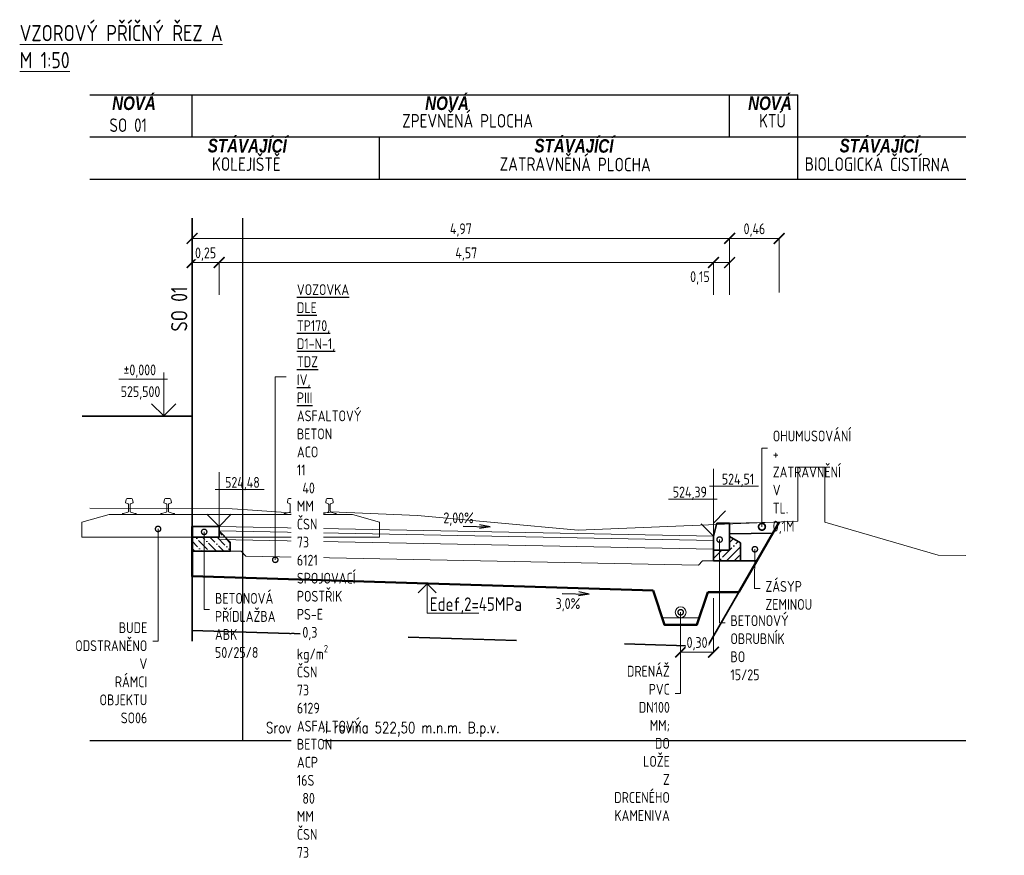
# Model space of a CAD drawing. Header units: metres. Extents: x 3405 to 3724, y 1602 to 1659.
# Tile 5 of 21: x 3406 to 3415, y 1628 to 1636. Entities that reach past the tile are written whole.
import ezdxf
from ezdxf import colors
from ezdxf.entities.mleader import LeaderData, LeaderLine
from ezdxf.enums import TextEntityAlignment as Align
from ezdxf.math import Vec2, Vec3

# ---------------------------------------------------------------- set-up
doc = ezdxf.new("R2010")
doc.units = ezdxf.units.M
doc.header["$LTSCALE"] = 0.5
for name, pattern in [('A_CARA_15', [7.6, 5, -1.3, 0, -1.3]), ('A_CARA_20', [14.400000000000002, 5, -2, 5, -0.8, 0, -0.8, 0, -0.8]), ('B_CARA_04', [4, 2, -2])]:
    doc.linetypes.add(name, pattern=pattern)
for name, color, linetype in [('NOVÝ', 15, 'Continuous'), ('RP_VZ_srovnavaci rovina', 8, 'Continuous'), ('šrafy', 16, 'Continuous')]:
    doc.layers.add(name, color=color, linetype=linetype)
for name, color, linetype, lineweight in [('RP_Komunikace', 240, 'Continuous', 35), ('RP_nová', 240, 'Continuous', 35), ('RP_VZ_novy', 240, 'Continuous', 18), ('RP_VZ_novy_koty', 240, 'Continuous', 35), ('RP_VZ_novy_plan', 240, 'Continuous', 50), ('RP_VZ_novy_popis', 240, 'Continuous', 35), ('RP_VZ_novy_popis-SO04_2-CH', 240, 'Continuous', 25), ('RP_VZ_novy_popis-SO04_2-P', 240, 'Continuous', 25), ('RP_VZ_novy_srafy', 240, 'Continuous', 18), ('RP_VZ_novy_vymena_plane', 25, 'B_CARA_04', 35), ('RP_VZ_popis', 240, 'Continuous', 35), ('RP_VZ_stavajici', 251, 'A_CARA_20', 18), ('RP_VZ_stávající', 251, 'B_CARA_04', 25), ('RP_VZ_terén', 3, 'Continuous', 18), ('SS_STAV.OK-PODKLADY', 252, 'Continuous', 13)]:
    doc.layers.add(name, color=color, linetype=linetype, lineweight=lineweight)
doc.layers.add('RP_VZ_srafy_hranice', color=111, linetype='Continuous', lineweight=18, plot=False)
doc.styles.add('PM-Poznámka', font='isocpeur.ttf', dxfattribs={"width": 0.8})
doc.styles.add('PM2_Poznámkový', font='isocpeur.ttf', dxfattribs={"width": 0.8, "height": 2})
doc.styles.add('PM_pozn', font='isocpeur.ttf', dxfattribs={"width": 0.8})
doc.styles.add('romans80', font='romans.shx', dxfattribs={"width": 0.8})
doc.dimstyles.new('PM-Kom_Pozn', dxfattribs={"dimscale": 0, "dimtxt": 2, "dimasz": 2, "dimexe": 0, "dimexo": 5, "dimgap": 0.35, "dimtad": 1, "dimzin": 1, "dimtxsty": 'PM-Poznámka', "dimblk": 'ARCHTICK', "dimcen": 2.5, "dimclrd": 256, "dimclre": 256, "dimclrt": 256, "dimaunit": 2, "dimadec": 6, "dimazin": 0, "dimtfac": 1, "dimtmove": 1, "dimatfit": 3, "dimldrblk": 'DOTSMALL', "dimfxl": 10, "dimfxlon": 1, "dimtfill": 1, "dimlwd": 18, "dimlwe": 18, "dimarcsym": 0})

# ---------------------------------------------------------------- blocks, each defined once
blk = doc.blocks.new('S49')
blk.add_lwpolyline([(62.5, 0), (0, 0), (-62.5, 7.549516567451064e-15), (-62.5, 7.500000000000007, -0.414213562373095), (-59.5, 10.50000000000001), (-52.5, 10.50000000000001), (-12.53550788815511, 23.44088316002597, 0.3251973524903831), (-7, 31.0518146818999), (-7, 94.17032688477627, 0.3024989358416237), (-10.0722443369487, 98.78375924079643), (-31.40239186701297, 107.6967137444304, -0.3438154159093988), (-34.41876991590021, 113.0554928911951), (-30.28281001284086, 140.490693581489, -0.3710376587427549), (-20.39454258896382, 149), (0, 149), (20.39454258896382, 149, -0.3710376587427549), (30.28281001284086, 140.490693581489), (34.41876991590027, 113.0554928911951, -0.3438154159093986), (31.40239186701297, 107.6967137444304), (10.0722443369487, 98.78375924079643, 0.3024989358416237), (7, 94.17032688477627), (7, 31.0518146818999, 0.3251973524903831), (12.53550788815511, 23.44088316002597), (52.5, 10.5), (59.5, 10.5, -0.414213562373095), (62.5, 7.5)], format="xyb", close=True)
blk = doc.blocks.new('_DotSmall')
at = {"color": 0, "linetype": 'ByBlock', "const_width": 0.5}
blk.add_lwpolyline([(-0.0625, 0, 1), (0.0625, 0, 1)], format="xyb", close=True, dxfattribs=at)
blk = doc.blocks.new('BO12_15-25')
at = {"layer": 'šrafy'}
h = blk.add_hatch(dxfattribs=at)
h.set_pattern_fill('ANSI35', color=0, scale=0.4, angle=90, style=0)
h.set_pattern_definition([(135, (-0.05000000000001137, 0.09000000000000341), (-0.07071067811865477, -0.07071067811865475), []), (135, (-0.05000000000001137, 0.1607106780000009), (-0.07071067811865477, -0.07071067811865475), [0.125, -0.025, 0, -0.025])])
edge = h.paths.add_edge_path()
edge.add_line((-0.25, -0.06273502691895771), (-0.1500000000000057, -0.004999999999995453))
edge.add_line((-0.2499999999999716, -0.2300000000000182), (-0.25, -0.06273502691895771))
edge.add_line((0, -0.2299999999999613), (-0.2499999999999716, -0.2300000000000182))
edge.add_line((0, -0.1299999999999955), (2.842170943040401e-14, -0.2299999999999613))
edge.add_line((-0.1500000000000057, -0.1299999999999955), (0, -0.1299999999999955))
edge.add_line((-0.1500000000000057, 0.1200000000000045), (-0.1500000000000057, -0.1299999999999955))
at = {"layer": 'NOVÝ', "color": 0, "lineweight": -2}
for p, q in [((-0.1500000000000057, 0.1200000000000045), (-0.1500000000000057, -0.1299999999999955)), ((-0.03000000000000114, 0.1200000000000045), (-0.1500000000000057, 0.1200000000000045)), ((-0.03000000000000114, 0.1200000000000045), (0, 0)), ((0, -0.1299999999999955), (0, 0)), ((-0.25, -0.06273502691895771), (-0.1500000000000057, -0.004999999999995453)), ((-0.2499999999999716, -0.2300000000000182), (-0.25, -0.06273502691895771)), ((-0.1500000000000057, -0.1299999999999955), (0, -0.1299999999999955)), ((0, -0.1299999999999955), (0, -0.2299999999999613)), ((0, -0.2299999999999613), (-0.2499999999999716, -0.2300000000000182))]:
    blk.add_line(p, q, dxfattribs=at)
blk = doc.blocks.new('_ARCHTICK')
at = {"color": 0, "linetype": 'ByBlock', "const_width": 0.15}
blk.add_lwpolyline([(-0.5, -0.5), (0.5, 0.5)], dxfattribs=at)
blk = doc.blocks.new('*D13')
at = {"layer": 'Defpoints', "color": 0, "transparency": 16777216}
for p in [(3412.287515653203, 1631.103939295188), (3411.984550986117, 1630.630065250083)]:
    blk.add_point(p, dxfattribs=at)
at = {"layer": 'RP_VZ_novy', "linetype": 'Continuous', "lineweight": 18, "transparency": 16777216}
for p, q in [((3412.287515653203, 1630.761417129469), (3412.287515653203, 1630.261417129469)), ((3411.984550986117, 1630.380065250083), (3411.984550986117, 1630.261417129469)), ((3411.984550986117, 1630.261417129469), (3412.287515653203, 1630.261417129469))]:
    blk.add_line(p, q, dxfattribs=at)
at = {"layer": 'RP_VZ_novy', "lineweight": 18, "transparency": 16777216, "xscale": 0.1, "yscale": 0.1, "zscale": 0.1, "rotation": 180}
blk.add_blockref('_ARCHTICK', (3411.984550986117, 1630.261417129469), dxfattribs=at)
at = {"layer": 'RP_VZ_novy', "lineweight": 18, "transparency": 16777216, "xscale": 0.1, "yscale": 0.1, "zscale": 0.1}
blk.add_blockref('_ARCHTICK', (3412.287515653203, 1630.261417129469), dxfattribs=at)
at = {"layer": 'RP_VZ_novy', "transparency": 16777216, "insert": (3412.13603331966, 1630.338917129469), "char_height": 0.1, "attachment_point": 5, "style": 'PM-Poznámka', "bg_fill": 3, "box_fill_scale": 1.1, "bg_fill_color": 256, "bg_fill_true_color": 13158600, "bg_fill_transparency": 0}
blk.add_mtext('0,30', dxfattribs=at)
at = {"layer": 'Defpoints', "color": 0, "transparency": 16777216}
blk.add_point((3412.287515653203, 1630.261417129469), dxfattribs=at)
blk = doc.blocks.new('*D14')
at = {"layer": 'Defpoints', "color": 0, "transparency": 16777216}
for p in [(3412.437515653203, 1634.085289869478), (3412.437515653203, 1631.453939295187), (3407.467515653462, 1631.423958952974)]:
    blk.add_point(p, dxfattribs=at)
at = {"layer": 'RP_VZ_novy_koty', "linetype": 'Continuous', "lineweight": 18, "transparency": 16777216}
for p, q in [((3407.467515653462, 1633.585289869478), (3407.467515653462, 1634.085289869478)), ((3407.467515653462, 1634.085289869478), (3412.437515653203, 1634.085289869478)), ((3412.437515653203, 1633.585289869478), (3412.437515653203, 1634.085289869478))]:
    blk.add_line(p, q, dxfattribs=at)
at = {"layer": 'RP_VZ_novy_koty', "lineweight": 18, "transparency": 16777216, "xscale": 0.1, "yscale": 0.1, "zscale": 0.1, "rotation": 180}
blk.add_blockref('_ARCHTICK', (3407.467515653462, 1634.085289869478), dxfattribs=at)
at = {"layer": 'RP_VZ_novy_koty', "lineweight": 18, "transparency": 16777216, "xscale": 0.1, "yscale": 0.1, "zscale": 0.1}
blk.add_blockref('_ARCHTICK', (3412.437515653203, 1634.085289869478), dxfattribs=at)
at = {"layer": 'RP_VZ_novy_koty', "transparency": 16777216, "insert": (3409.952515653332, 1634.162789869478), "char_height": 0.1, "attachment_point": 5, "style": 'PM-Poznámka', "bg_fill": 3, "box_fill_scale": 1.1, "bg_fill_color": 256, "bg_fill_true_color": 13158600, "bg_fill_transparency": 0}
blk.add_mtext('4,97', dxfattribs=at)
blk = doc.blocks.new('*D15')
at = {"layer": 'Defpoints', "color": 0, "transparency": 16777216}
for p in [(3407.467515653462, 1631.423958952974), (3407.717531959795, 1631.423938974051)]:
    blk.add_point(p, dxfattribs=at)
at = {"layer": 'RP_VZ_novy_koty', "linetype": 'Continuous', "lineweight": 18, "transparency": 16777216}
for p, q in [((3407.467515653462, 1633.562739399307), (3407.467515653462, 1633.862739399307)), ((3407.467515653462, 1633.862739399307), (3407.717531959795, 1633.862739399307)), ((3407.717531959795, 1633.562739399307), (3407.717531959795, 1633.862739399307))]:
    blk.add_line(p, q, dxfattribs=at)
at = {"layer": 'RP_VZ_novy_koty', "lineweight": 18, "transparency": 16777216, "xscale": 0.1, "yscale": 0.1, "zscale": 0.1, "rotation": 180}
blk.add_blockref('_ARCHTICK', (3407.467515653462, 1633.862739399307), dxfattribs=at)
at = {"layer": 'RP_VZ_novy_koty', "lineweight": 18, "transparency": 16777216, "xscale": 0.1, "yscale": 0.1, "zscale": 0.1}
blk.add_blockref('_ARCHTICK', (3407.717531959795, 1633.862739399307), dxfattribs=at)
at = {"layer": 'RP_VZ_novy_koty', "transparency": 16777216, "insert": (3407.592523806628, 1633.940239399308), "char_height": 0.1, "attachment_point": 5, "style": 'PM-Poznámka', "bg_fill": 3, "box_fill_scale": 1.1, "bg_fill_color": 256, "bg_fill_true_color": 13158600, "bg_fill_transparency": 0}
blk.add_mtext('0,25', dxfattribs=at)
at = {"layer": 'Defpoints', "color": 0, "transparency": 16777216}
blk.add_point((3407.717531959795, 1633.862739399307), dxfattribs=at)
blk = doc.blocks.new('*D16')
at = {"layer": 'Defpoints', "color": 0, "transparency": 16777216}
for p in [(3412.28751565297, 1633.862739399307), (3407.717531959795, 1631.423938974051), (3412.28751565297, 1631.333939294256)]:
    blk.add_point(p, dxfattribs=at)
at = {"layer": 'RP_VZ_novy_koty', "linetype": 'Continuous', "lineweight": 18, "transparency": 16777216}
for p, q in [((3407.717531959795, 1633.562739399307), (3407.717531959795, 1633.862739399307)), ((3407.717531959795, 1633.862739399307), (3412.28751565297, 1633.862739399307)), ((3412.28751565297, 1633.562739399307), (3412.28751565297, 1633.862739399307))]:
    blk.add_line(p, q, dxfattribs=at)
at = {"layer": 'RP_VZ_novy_koty', "lineweight": 18, "transparency": 16777216, "xscale": 0.1, "yscale": 0.1, "zscale": 0.1, "rotation": 180}
blk.add_blockref('_ARCHTICK', (3407.717531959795, 1633.862739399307), dxfattribs=at)
at = {"layer": 'RP_VZ_novy_koty', "lineweight": 18, "transparency": 16777216, "xscale": 0.1, "yscale": 0.1, "zscale": 0.1}
blk.add_blockref('_ARCHTICK', (3412.28751565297, 1633.862739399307), dxfattribs=at)
at = {"layer": 'RP_VZ_novy_koty', "transparency": 16777216, "insert": (3410.002523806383, 1633.940239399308), "char_height": 0.1, "attachment_point": 5, "style": 'PM-Poznámka', "bg_fill": 3, "box_fill_scale": 1.1, "bg_fill_color": 256, "bg_fill_true_color": 13158600, "bg_fill_transparency": 0}
blk.add_mtext('4,57', dxfattribs=at)
blk = doc.blocks.new('*D17')
at = {"layer": 'Defpoints', "color": 0, "transparency": 16777216}
for p in [(3412.437515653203, 1633.862739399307), (3412.437515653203, 1631.453939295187), (3412.28751565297, 1631.333939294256)]:
    blk.add_point(p, dxfattribs=at)
at = {"layer": 'RP_VZ_novy_koty', "linetype": 'Continuous', "lineweight": 18, "transparency": 16777216}
for p, q in [((3412.28751565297, 1633.562739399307), (3412.28751565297, 1633.862739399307)), ((3412.28751565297, 1633.862739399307), (3412.437515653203, 1633.862739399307)), ((3412.437515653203, 1633.562739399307), (3412.437515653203, 1633.862739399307))]:
    blk.add_line(p, q, dxfattribs=at)
at = {"layer": 'RP_VZ_novy_koty', "lineweight": 18, "transparency": 16777216, "xscale": 0.1, "yscale": 0.1, "zscale": 0.1}
blk.add_blockref('_ARCHTICK', (3412.437515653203, 1633.862739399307), dxfattribs=at)
at = {"layer": 'RP_VZ_novy_koty', "transparency": 16777216, "insert": (3412.162493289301, 1633.720238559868), "char_height": 0.1, "attachment_point": 5, "style": 'PM-Poznámka', "bg_fill": 3, "box_fill_scale": 1.1, "bg_fill_color": 256, "bg_fill_true_color": 13158600, "bg_fill_transparency": 0}
blk.add_mtext('0,15', dxfattribs=at)
at = {"layer": 'RP_VZ_novy_koty', "lineweight": 18, "transparency": 16777216, "xscale": 0.1, "yscale": 0.1, "zscale": 0.1, "rotation": 180}
blk.add_blockref('_ARCHTICK', (3412.28751565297, 1633.862739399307), dxfattribs=at)
blk = doc.blocks.new('*D18')
at = {"layer": 'Defpoints', "color": 0, "transparency": 16777216}
for p in [(3412.895141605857, 1634.085289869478), (3412.437515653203, 1631.453939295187), (3412.895141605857, 1631.46355799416)]:
    blk.add_point(p, dxfattribs=at)
at = {"layer": 'RP_VZ_novy_koty', "linetype": 'Continuous', "lineweight": 18, "transparency": 16777216}
for p, q in [((3412.437515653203, 1633.585289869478), (3412.437515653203, 1634.085289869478)), ((3412.437515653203, 1634.085289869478), (3412.895141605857, 1634.085289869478)), ((3412.895141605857, 1633.585289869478), (3412.895141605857, 1634.085289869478))]:
    blk.add_line(p, q, dxfattribs=at)
at = {"layer": 'RP_VZ_novy_koty', "lineweight": 18, "transparency": 16777216, "xscale": 0.1, "yscale": 0.1, "zscale": 0.1, "rotation": 180}
blk.add_blockref('_ARCHTICK', (3412.437515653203, 1634.085289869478), dxfattribs=at)
at = {"layer": 'RP_VZ_novy_koty', "lineweight": 18, "transparency": 16777216, "xscale": 0.1, "yscale": 0.1, "zscale": 0.1}
blk.add_blockref('_ARCHTICK', (3412.895141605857, 1634.085289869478), dxfattribs=at)
at = {"layer": 'RP_VZ_novy_koty', "transparency": 16777216, "insert": (3412.66632862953, 1634.162789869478), "char_height": 0.1, "attachment_point": 5, "style": 'PM-Poznámka', "bg_fill": 3, "box_fill_scale": 1.1, "bg_fill_color": 256, "bg_fill_true_color": 13158600, "bg_fill_transparency": 0}
blk.add_mtext('0,46', dxfattribs=at)

msp = doc.modelspace()

# ---------------------------------------------------------------- hatches: boundary and pattern name
at = {"layer": 'RP_VZ_novy_srafy', "lineweight": 15}
h = msp.add_hatch(dxfattribs=at)
h.set_pattern_fill('ANSI36', color=256, scale=0.015, angle=90)
h.set_pattern_definition([(135, (34.98061023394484, -1.485394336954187), (-0.09260889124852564, 0.02525697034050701), [0.1190625, -0.0238125, 0, -0.0238125])])
h.paths.add_polyline_path([(3407.467514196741, 1631.323946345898), (3407.467514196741, 1631.193958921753), (3407.820186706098, 1631.193958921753), (3407.820186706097, 1631.278723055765), (3407.717515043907, 1631.38210753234), (3407.717514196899, 1631.323955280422)])

# ---------------------------------------------------------------- linework, layer by layer
at = {"layer": 'RP_VZ_novy', "color": 240, "lineweight": 25}
for p, q in [((3406.523644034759, 1635.41366596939), (3413.067515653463, 1635.413665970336)), ((3407.467704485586, 1635.023320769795), (3407.467704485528, 1635.413665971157)), ((3412.437515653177, 1635.023320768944), (3412.437515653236, 1635.413665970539))]:
    msp.add_line(p, q, dxfattribs=at)
at = {"layer": 'RP_VZ_novy'}
msp.add_line((3411.81503623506, 1630.579861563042), (3412.156079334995, 1630.579861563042), dxfattribs=at)
at = {"layer": 'RP_VZ_novy', "color": 240, "lineweight": 25}
msp.add_lwpolyline([(3413.067515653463, 1635.023320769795), (3413.067515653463, 1635.413665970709)], dxfattribs=at)
at = {"layer": 'RP_VZ_novy'}
for points in [[(3412.437515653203, 1631.453939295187), (3412.89514160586, 1631.46355799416)], [(3412.286728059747, 1631.293947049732), (3407.716728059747, 1631.383947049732)], [(3412.287515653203, 1631.333939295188), (3407.717515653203, 1631.423939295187)], [(3412.437515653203, 1631.353961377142), (3412.836684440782, 1631.362307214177)], [(3412.285152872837, 1631.213962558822), (3407.715152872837, 1631.303962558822)], [(3407.820186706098, 1631.193958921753), (3407.920186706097, 1631.193958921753), (3407.96513522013, 1631.14901040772)], [(3412.150168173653, 1631.066591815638), (3407.96513522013, 1631.14901040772)], [(3412.287515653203, 1631.103939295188), (3412.187515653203, 1631.103939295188), (3412.150168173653, 1631.066591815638)], [(3412.537515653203, 1631.103939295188), (3412.687515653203, 1631.103939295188)]]:
    msp.add_lwpolyline(points, dxfattribs=at)
at = {"layer": 'RP_VZ_novy', "lineweight": 35}
for points in [[(3407.467313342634, 1631.193958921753), (3407.820186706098, 1631.193958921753), (3407.820186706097, 1631.278723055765), (3407.717515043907, 1631.38210753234), (3407.717514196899, 1631.323955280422), (3407.467313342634, 1631.32394633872)], [(3407.467313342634, 1631.193958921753), (3407.467514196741, 1631.323946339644)]]:
    msp.add_lwpolyline(points, dxfattribs=at)
for points in [[(3407.467514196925, 1631.323958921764), (3407.717514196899, 1631.323955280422), (3407.717515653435, 1631.423955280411), (3407.467515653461, 1631.423958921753)], [(3412.437515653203, 1631.353961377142), (3412.437515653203, 1631.328939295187), (3412.537515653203, 1631.271204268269), (3412.537515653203, 1631.103939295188), (3412.687515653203, 1631.103939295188), (3412.836684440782, 1631.362307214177)]]:
    msp.add_lwpolyline(points, close=True, dxfattribs=at)
at = {"layer": 'RP_VZ_novy'}
msp.add_circle((3411.984550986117, 1630.630065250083), 0.04999999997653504, dxfattribs=at)
at = {"layer": 'RP_VZ_novy_koty', "color": 241}
for p, q in [((3407.467515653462, 1630.363925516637), (3407.467515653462, 1634.27298222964)), ((3407.467515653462, 1632.443958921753), (3406.450798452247, 1632.443958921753))]:
    msp.add_line(p, q, dxfattribs=at)
at = {"layer": 'RP_VZ_novy_koty', "color": 241, "linetype": 'Continuous', "lineweight": 18}
for p, q in [((3407.20618686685, 1632.846704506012), (3407.20618686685, 1632.444293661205)), ((3406.791008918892, 1632.785881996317), (3407.241117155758, 1632.785881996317)), ((3407.20618686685, 1632.444293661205), (3407.093686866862, 1632.556793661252)), ((3407.31868686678, 1632.556793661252), (3407.206186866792, 1632.444293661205))]:
    msp.add_line(p, q, dxfattribs=at)
at = {"layer": 'RP_VZ_novy_koty', "linetype": 'Continuous', "lineweight": 18}
for p, q in [((3407.717515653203, 1631.925863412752), (3407.717515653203, 1631.423955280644)), ((3412.28751565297, 1631.956091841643), (3412.28751565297, 1631.33393929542)), ((3408.132693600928, 1631.765543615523), (3407.682585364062, 1631.765543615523)), ((3412.702693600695, 1631.795772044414), (3412.252585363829, 1631.795772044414)), ((3411.872337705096, 1631.675756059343), (3412.322445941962, 1631.675756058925)), ((3407.717515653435, 1631.423955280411), (3407.605015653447, 1631.536455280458)), ((3407.71751565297, 1631.423955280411), (3407.830015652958, 1631.536455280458)), ((3412.287515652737, 1631.454183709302), (3412.400015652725, 1631.566683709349)), ((3412.287515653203, 1631.333939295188), (3412.175015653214, 1631.446439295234))]:
    msp.add_line(p, q, dxfattribs=at)
at = {"layer": 'RP_VZ_novy_plan'}
for points in [[(3412.234550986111, 1630.81527651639), (3412.520856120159, 1630.81527651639), (3412.89514160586, 1631.46355799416)], [(3407.467313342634, 1630.961261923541), (3407.467320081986, 1631.423958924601)], [(3411.729500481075, 1630.830428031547), (3411.834550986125, 1630.515276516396), (3412.134550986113, 1630.515276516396), (3412.234550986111, 1630.81527651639)]]:
    msp.add_lwpolyline(points, dxfattribs=at)
at = {"layer": 'RP_VZ_novy_popis-SO04_2-P', "lineweight": 25}
for p, q in [((3409.973460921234, 1631.424562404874), (3410.223411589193, 1631.419596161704)), ((3410.223411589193, 1631.419596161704), (3410.124605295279, 1631.404191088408)), ((3410.223411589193, 1631.419596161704), (3410.125295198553, 1631.438913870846)), ((3410.890220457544, 1630.803504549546), (3411.140171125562, 1630.798538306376)), ((3411.140171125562, 1630.798538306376), (3411.042054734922, 1630.817856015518)), ((3411.140171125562, 1630.798538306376), (3411.041364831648, 1630.78313323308))]:
    msp.add_line(p, q, dxfattribs=at)
at = {"layer": 'RP_VZ_novy_popis-SO04_2-P', "lineweight": 18}
for points in [[(3409.556718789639, 1630.809266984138), (3409.640052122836, 1630.892600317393), (3409.723385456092, 1630.809266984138)], [(3409.640052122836, 1630.892600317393), (3409.640052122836, 1630.621524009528), (3410.120069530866, 1630.621524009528)]]:
    msp.add_lwpolyline(points, dxfattribs=at)
at = {"layer": 'RP_VZ_novy_vymena_plane'}
msp.add_lwpolyline([(3412.520856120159, 1630.81527651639), (3412.232115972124, 1630.315163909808)], dxfattribs=at)
at = {"layer": 'RP_VZ_srafy_hranice'}
msp.add_lwpolyline([(3407.467514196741, 1631.323946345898), (3407.467514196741, 1631.193958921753), (3407.820186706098, 1631.193958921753), (3407.820186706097, 1631.278723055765), (3407.717515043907, 1631.38210753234), (3407.717514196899, 1631.323955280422)], close=True, dxfattribs=at)
at = {"layer": 'RP_VZ_srovnavaci rovina', "linetype": 'A_CARA_15', "ltscale": 2}
msp.add_line((3407.937515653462, 1629.443958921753), (3407.937515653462, 1634.27298222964), dxfattribs=at)
at = {"layer": 'RP_VZ_srovnavaci rovina'}
msp.add_line((3406.523644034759, 1629.443958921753), (3414.619830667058, 1629.443958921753), dxfattribs=at)
at = {"layer": 'RP_VZ_stávající', "linetype": 'Continuous'}
for p, q in [((3406.523644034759, 1635.023320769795), (3414.619830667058, 1635.023320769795)), ((3409.199732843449, 1634.632975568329), (3409.199732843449, 1635.023320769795)), ((3413.067515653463, 1634.632975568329), (3413.067515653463, 1635.023320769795)), ((3406.523644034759, 1634.632975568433), (3414.619830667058, 1634.632975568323))]:
    msp.add_line(p, q, dxfattribs=at)
at = {"layer": 'RP_VZ_terén'}
for points in [[(3413.067515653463, 1631.470563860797), (3413.067515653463, 1631.970563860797), (3413.317515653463, 1631.970563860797), (3413.317515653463, 1631.463201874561)], [(3406.523644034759, 1631.592381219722), (3407.838624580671, 1631.58742737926), (3407.937515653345, 1631.58051970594), (3408.466167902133, 1631.543592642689), (3408.73111165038, 1631.552905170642), (3408.754619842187, 1631.558396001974), (3409.55202535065, 1631.524451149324), (3411.035973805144, 1631.387995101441), (3413.067515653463, 1631.470563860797)], [(3413.317515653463, 1631.463201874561), (3414.364727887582, 1631.156980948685), (3414.619830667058, 1631.154290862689)]]:
    msp.add_lwpolyline(points, dxfattribs=at)
at = {"layer": 'SS_STAV.OK-PODKLADY'}
for p, q in [((3406.449732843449, 1631.463054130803), (3406.699732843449, 1631.533054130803)), ((3409.199732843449, 1631.463054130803), (3408.949732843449, 1631.533054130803))]:
    msp.add_line(p, q, dxfattribs=at)
for points in [[(3406.699732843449, 1631.533054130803), (3407.099732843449, 1631.533054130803)], [(3407.099732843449, 1631.533054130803), (3408.195298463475, 1631.533054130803)], [(3408.195298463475, 1631.533054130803), (3408.595298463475, 1631.533054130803)], [(3408.549732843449, 1631.533054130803), (3408.949732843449, 1631.533054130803)], [(3408.549732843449, 1631.533054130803), (3408.949732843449, 1631.533054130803)], [(3409.199732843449, 1631.463054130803), (3409.199732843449, 1631.323054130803), (3406.449732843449, 1631.323054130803), (3406.449732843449, 1631.463054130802)]]:
    msp.add_lwpolyline(points, dxfattribs=at)

# ---------------------------------------------------------------- block references
at = {"layer": 'RP_nová', "lineweight": 35, "xscale": -1}
msp.add_blockref('BO12_15-25', (3412.287515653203, 1631.333939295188), dxfattribs=at)
at = {"layer": 'SS_STAV.OK-PODKLADY', "xscale": 0.001, "yscale": 0.001, "zscale": 0.001}
for p in [(3406.887515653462, 1631.533054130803), (3406.887515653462, 1631.533054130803), (3407.241950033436, 1631.533054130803), (3407.241950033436, 1631.533054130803), (3408.383081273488, 1631.533054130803), (3408.383081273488, 1631.533054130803), (3408.737515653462, 1631.533054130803), (3408.737515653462, 1631.533054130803)]:
    msp.add_blockref('S49', p, dxfattribs=at)

# ---------------------------------------------------------------- texts
at = {"layer": 'RP_Komunikace', "color": 241, "linetype": 'Continuous', "lineweight": 50, "style": 'PM-Poznámka', "width": 0.8}
msp.add_text('SO 01', height=0.15, rotation=90, dxfattribs=at).set_placement((3407.423749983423, 1633.225023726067))
at = {"layer": 'RP_VZ_novy_koty', "color": 241, "linetype": 'Continuous', "lineweight": 15, "style": 'PM_pozn', "width": 0.8}
for s, p in [('%%P0,000', (3407.134752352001, 1632.790328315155)), ('525,500', (3407.174343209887, 1632.589290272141))]:
    msp.add_text(s, height=0.1, dxfattribs=at).set_placement(p, align=Align.BOTTOM_RIGHT)
at = {"layer": 'RP_VZ_novy_koty', "linetype": 'Continuous', "lineweight": 15, "style": 'PM_pozn', "width": 0.8}
for s, p in [('524,51', (3412.66381548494, 1631.780544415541)), ('524,48', (3408.093815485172, 1631.75031598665))]:
    msp.add_text(s, height=0.1, dxfattribs=at).set_placement(p, align=Align.BOTTOM_RIGHT)
msp.add_text('524,39', height=0.1, rotation=359.999999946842, dxfattribs=at).set_placement((3412.227215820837, 1631.660528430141), align=Align.BOTTOM_RIGHT)
at = {"layer": 'RP_VZ_novy_popis-SO04_2-P', "style": 'PM-Poznámka', "width": 0.8}
for s, p in [('2,00%%%', (3409.791021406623, 1631.422704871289)), ('3,0%', (3410.828336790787, 1630.630652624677))]:
    msp.add_text(s, height=0.1, dxfattribs=at).set_placement(p, align=Align.BOTTOM_LEFT)
msp.add_text('Edef,2=45MPa', height=0.125, dxfattribs=at).set_placement((3410.517103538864, 1630.60508097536), align=Align.BOTTOM_RIGHT)
at = {"layer": 'RP_VZ_popis', "color": 241, "lineweight": 15, "char_height": 0.125, "attachment_point": 1, "style": 'PM2_Poznámkový'}
for s, insert, width in [('{\\fArial|b1|i1|c238|p38;NOVÁ }', (3406.728982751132, 1635.39731096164), 26.87240791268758), ('SO 01', (3406.703500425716, 1635.194663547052), 37.7501821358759)]:
    msp.add_mtext(s, dxfattribs=dict(at, insert=insert, width=width))
at = {"layer": 'RP_VZ_popis', "lineweight": 15, "char_height": 0.125, "attachment_point": 1, "style": 'PM2_Poznámkový'}
for s, insert, width in [('{\\fArial|b1|i1|c238|p38;NOVÁ }', (3409.622780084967, 1635.397310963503), 26.87240791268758), ('{\\fArial|b1|i1|c238|p38;NOVÁ }', (3412.608489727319, 1635.397310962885), 26.87240791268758), ('ZPEVNĚNÁ PLOCHA', (3409.410121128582, 1635.235199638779), 37.7501821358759), ('KTÚ', (3412.70918760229, 1635.235199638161), 37.7501821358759)]:
    msp.add_mtext(s, dxfattribs=dict(at, insert=insert, width=width))
at = {"layer": 'RP_VZ_srovnavaci rovina', "lineweight": 35, "insert": (3409.230701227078, 1629.61326017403), "char_height": 0.1, "attachment_point": 2, "style": 'romans80'}
msp.add_mtext('Srovnávací rovina 522,50 m.n.m. B.p.v.', dxfattribs=at)
at = {"layer": 'RP_VZ_stavajici', "insert": (3405.874104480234, 1636.058587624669), "char_height": 0.15, "width": 2.109166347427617, "attachment_point": 1, "style": 'PM2_Poznámkový'}
msp.add_mtext('{\\LVZOROVÝ PŘÍČNÝ ŘEZ A\\PM 1:50}', dxfattribs=at)
at = {"layer": 'RP_VZ_stávající', "linetype": 'Continuous', "char_height": 0.125, "attachment_point": 1, "rotation": 359.7080646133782, "style": 'PM2_Poznámkový'}
for s, insert, width in [('{\\fArial|b1|i1|c238|p38;STÁVAJÍCÍ}', (3407.6137441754, 1635.006014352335), 26.87240791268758), ('{\\fArial|b1|i1|c238|p38;STÁVAJÍCÍ}', (3410.633782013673, 1635.006014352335), 26.87240791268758), ('{\\fArial|b1|i1|c238|p38;STÁVAJÍCÍ}', (3413.454485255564, 1635.006014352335), 26.87240791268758), ('KOLEJIŠTĚ', (3407.651971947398, 1634.836250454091), 37.7501821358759), ('ZATRAVNĚNÁ PLOCHA', (3410.311742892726, 1634.836250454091), 37.7501821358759), ('BIOLOGICKÁ ČISTÍRNA', (3413.132446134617, 1634.836250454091), 37.7501821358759)]:
    msp.add_mtext(s, dxfattribs=dict(at, insert=insert, width=width))

# ---------------------------------------------------------------- leaders
at = {"layer": 'RP_VZ_novy_popis', "ltscale": 0.5}
ml = msp.add_multileader_mtext('Standard', dxfattribs=at)
ml.set_content('\\A1;OHUMUSOVÁNÍ + ZATRAVNĚNÍ V TL. 0,1M', color=256, style='PM-Poznámka')
ml.set_leader_properties(color=256, linetype='Continuous', lineweight=18)
ml.set_arrow_properties(name='DOTSMALL')
ml.build(insert=Vec2(0, 0))
ml.multileader.update_dxf_attribs({"text_left_attachment_type": 2, "text_right_attachment_type": 2, "dogleg_length": 1, "arrow_head_size": 0.125, "scale": 0.05})
ctx = ml.context
ctx.base_point, ctx.scale, ctx.char_height, ctx.arrow_head_size, ctx.landing_gap_size, ctx.plane_origin = Vec3(3412.786078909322, 1632.145968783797), 0.05, 0.1, 0.125, 0.05, Vec3(3409.714809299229, 1632.079854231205)
ctx.left_attachment, ctx.right_attachment = 2, 2
notes = []
notes.append((ctx, [(0, (1, 1, 0), (3412.736078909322, 1632.145968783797), (1, 0), 0.05, [(0, [(3412.736078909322, 1631.420437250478)], 0, [])])]))
ctx.mtext.insert, ctx.mtext.width, ctx.mtext.flow_direction = Vec3(3412.836078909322, 1632.30930211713), 1.576838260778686, 5
ml = msp.add_multileader_mtext('Standard', dxfattribs=at)
ml.set_content('\\A1;ZÁSYP ZEMINOU', color=256, style='PM-Poznámka')
ml.set_leader_properties(color=256, linetype='Continuous', lineweight=18)
ml.set_arrow_properties(name='DOTSMALL')
ml.build(insert=Vec2(0, 0))
ml.multileader.update_dxf_attribs({"text_left_attachment_type": 2, "text_right_attachment_type": 2, "dogleg_length": 1, "arrow_head_size": 0.1, "scale": 0.05})
ctx = ml.context
ctx.base_point, ctx.scale, ctx.char_height, ctx.arrow_head_size, ctx.landing_gap_size, ctx.plane_origin = Vec3(3412.718731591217, 1630.848768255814), 0.05, 0.1, 0.1, 0.05, Vec3(3409.550350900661, 1631.679135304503)
ctx.left_attachment, ctx.right_attachment = 2, 2
notes.append((ctx, [(0, (1, 1, 0), (3412.668731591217, 1630.848768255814), (1, 0), 0.05, [(0, [(3412.670510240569, 1631.212493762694)], 0, [])])]))
ctx.mtext.insert, ctx.mtext.width, ctx.mtext.flow_direction = Vec3(3412.768731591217, 1630.918806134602), 1.576838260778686, 5
at = {"layer": 'RP_VZ_stavajici', "ltscale": 0.5}
ml = msp.add_multileader_mtext('Standard', dxfattribs=at)
ml.set_content('\\A1;BUDE ODSTRANĚNO V RÁMCI OBJEKTU SO06', color=256, style='PM-Poznámka')
ml.set_leader_properties(color=256, linetype='Continuous', lineweight=18)
ml.set_arrow_properties(name='DOTSMALL')
ml.build(insert=Vec2(0, 0))
ml.multileader.update_dxf_attribs({"text_left_attachment_type": 2, "text_right_attachment_type": 2, "dogleg_length": 1, "arrow_head_size": 0.1, "scale": 0.05})
ctx = ml.context
ctx.base_point, ctx.scale, ctx.char_height, ctx.arrow_head_size, ctx.landing_gap_size, ctx.plane_origin = Vec3(3405.963519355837, 1630.363944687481), 0.05, 0.1, 0.1, 0.05, Vec3(3409.803554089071, 1630.548100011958)
ctx.left_attachment, ctx.right_attachment, ctx.text_align_type = 2, 2, 2
notes.append((ctx, [(0, (1, 1, 0), (3407.153519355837, 1630.363944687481), (-1, 0), 0.05, [(0, [(3407.153519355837, 1631.400429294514)], 0, [])])]))
ctx.mtext.insert, ctx.mtext.width, ctx.mtext.defined_height, ctx.mtext.alignment, ctx.mtext.flow_direction = Vec3(3407.053519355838, 1630.537315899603), 1.286167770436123, 0.6038893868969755, 3, 5
for ctx, leaders in notes:
    for number, flags, end, landing, length, lines in leaders:
        leader = LeaderData()
        leader.index, (leader.has_last_leader_line, leader.has_dogleg_vector, leader.attachment_direction) = number, flags
        leader.last_leader_point, leader.dogleg_vector, leader.dogleg_length = Vec3(end), Vec3(landing), length
        for number, points, colour, breaks in lines:
            line = LeaderLine()
            line.index, line.vertices, line.color, line.breaks = number, Vec3.list(points), colors.encode_raw_color(colour), breaks
            leader.lines.append(line)
        ctx.leaders.append(leader)

# ---------------------------------------------------------------- next in the draw order: leaders
at = {"layer": 'RP_VZ_novy_popis-SO04_2-CH'}
ml = msp.add_multileader_mtext('Standard', dxfattribs=at)
ml.set_content('\\A1;\\pxt15,r22,24;{\\LVOZOVKA DLE TP170, D1-N-1, TDZ IV, PIII\\P\\pt14,r27,30,40;}ASFALTOVÝ BETON^IACO 11^I40 MM^IČSN 73 6121\\P\\pt14,r27,30;SPOJOVACÍ POSTŘIK^IPS-E^I0,3 kg/m{\\H0.7x;\\S2^ ;}^IČSN 73 6129\\P\\pt14,r27,30,40;ASFALTOVÝ BETON^IACP 16S^I80 MM^IČSN 73 6121\\P\\pt14,r27,30;SPOJOVACÍ POSTŘIK^IPS-E^I0,3 kg/m{\\H0.7x;\\S2^ ;\\H1.42857x;^IČSN 73 6129\\P}INFILTRAČNÍ POSTŘIK^IPI-E^I1,0 kg/m{\\H0.7x;\\S2^ ;\\H1.42857x;^IČSN 73 6129}\\PMECH. ZPEV. KAM.^IMZK^I150 MM^IČSN 73 6126-1,2{\\L\\PŠTĚRKODRŤ^IŠD\\H0.7x;\\S^ A;\\H1.42857x;^I200 MM^IČSN 73 6126-1,2\\P\\pt15,r27,36;\\lCELKEM^I^I470 MM}', color=256, style='PM-Poznámka')
ml.set_leader_properties(color=256, linetype='Continuous', lineweight=18)
ml.set_arrow_properties(name='DOTSMALL')
ml.build(insert=Vec2(0, 0))
ml.multileader.update_dxf_attribs({"text_left_attachment_type": 2, "text_right_attachment_type": 2, "dogleg_length": 2, "arrow_head_size": 0.1, "scale": 0.05})
ctx = ml.context
ctx.base_point, ctx.scale, ctx.char_height, ctx.arrow_head_size, ctx.landing_gap_size, ctx.plane_origin = Vec3(3408.336753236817, 1632.805481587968), 0.05, 0.1, 0.1, 0.1, Vec3(3408.236753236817, 1630.988579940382)
ctx.left_attachment, ctx.right_attachment = 2, 2
notes = []
notes.append((ctx, [(0, (1, 1, 0), (3408.236753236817, 1632.805481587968), (1, 0), 0.1, [(0, [(3408.236753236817, 1631.115025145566)], 0, [])])]))
ctx.mtext.insert, ctx.mtext.width, ctx.mtext.defined_height, ctx.mtext.flow_direction = Vec3(3408.436753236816, 1633.662186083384), 3.862001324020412, 1.815936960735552, 5
ctx.mtext.has_bg_fill, ctx.mtext.bg_color, ctx.mtext.bg_scale_factor, ctx.mtext.bg_transparency, ctx.mtext.use_window_bg_color = 1, -1027028792, 1.5, 0, 1
for ctx, leaders in notes:
    for number, flags, end, landing, length, lines in leaders:
        leader = LeaderData()
        leader.index, (leader.has_last_leader_line, leader.has_dogleg_vector, leader.attachment_direction) = number, flags
        leader.last_leader_point, leader.dogleg_vector, leader.dogleg_length = Vec3(end), Vec3(landing), length
        for number, points, colour, breaks in lines:
            line = LeaderLine()
            line.index, line.vertices, line.color, line.breaks = number, Vec3.list(points), colors.encode_raw_color(colour), breaks
            leader.lines.append(line)
        ctx.leaders.append(leader)

# ---------------------------------------------------------------- next in the draw order: linework, layer by layer
at = {"layer": 'RP_VZ_novy_plan'}
msp.add_lwpolyline([(3407.467512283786, 1630.962610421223), (3411.729500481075, 1630.830428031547)], dxfattribs=at)
at = {"layer": 'RP_VZ_novy_vymena_plane'}
msp.add_lwpolyline([(3407.467515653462, 1630.46293444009), (3412.232115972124, 1630.315163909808)], dxfattribs=at)

# ---------------------------------------------------------------- next in the draw order: dimensions: what is measured, and where the dimension line sits
at = {"layer": 'RP_VZ_novy_koty'}
dim = msp.add_linear_dim(base=(3412.437515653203, 1634.085289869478), p1=(3407.467515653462, 1631.423958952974), p2=(3412.437515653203, 1631.453939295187), dimstyle='PM-Kom_Pozn', dxfattribs=at)
dim.commit()
dim.dimension.update_dxf_attribs({"geometry": '*D14', "text_midpoint": (3409.952515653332, 1634.162789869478)})

# ---------------------------------------------------------------- next in the draw order: dimensions: what is measured, and where the dimension line sits
at = {"layer": 'RP_VZ_novy'}
dim = msp.add_linear_dim(base=(3412.287515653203, 1630.261417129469), p1=(3411.984550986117, 1630.630065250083), p2=(3412.287515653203, 1631.103939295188), dimstyle='PM-Kom_Pozn', dxfattribs=at)
dim.commit()
dim.dimension.update_dxf_attribs({"geometry": '*D13', "text_midpoint": (3412.13603331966, 1630.338917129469)})
at = {"layer": 'RP_VZ_novy_koty'}
dim = msp.add_linear_dim(base=(3407.717531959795, 1633.862739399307), p1=(3407.467515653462, 1631.423958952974), p2=(3407.717531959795, 1631.423938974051), dimstyle='PM-Kom_Pozn', override={"dimfxl": 6}, dxfattribs=at)
dim.commit()
dim.dimension.update_dxf_attribs({"geometry": '*D15', "text_midpoint": (3407.592523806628, 1633.940239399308)})

# ---------------------------------------------------------------- next in the draw order: leaders
at = {"layer": 'RP_VZ_novy_popis', "ltscale": 0.5}
ml = msp.add_multileader_mtext('Standard', dxfattribs=at)
ml.set_content('\\A1;BETONOVÝ OBRUBNÍK BO 15/25', color=256, style='PM-Poznámka')
ml.set_leader_properties(color=256, linetype='Continuous', lineweight=18)
ml.set_arrow_properties(name='DOTSMALL')
ml.build(insert=Vec2(0, 0))
ml.multileader.update_dxf_attribs({"text_left_attachment_type": 2, "text_right_attachment_type": 2, "dogleg_length": 1, "arrow_head_size": 0.1, "scale": 0.05})
ctx = ml.context
ctx.base_point, ctx.scale, ctx.char_height, ctx.arrow_head_size, ctx.landing_gap_size, ctx.plane_origin = Vec3(3412.394724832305, 1630.532012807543), 0.05, 0.1, 0.1, 0.05, Vec3(3415.12588720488, 1631.869731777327)
ctx.left_attachment, ctx.right_attachment = 2, 2
notes = []
notes.append((ctx, [(1, (1, 1, 0), (3412.344724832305, 1630.532012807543), (1, 0), 0.05, [(0, [(3412.344724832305, 1631.302008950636)], 0, [])])]))
ctx.mtext.insert, ctx.mtext.width, ctx.mtext.defined_height, ctx.mtext.flow_direction = Vec3(3412.444724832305, 1630.602050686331), 1.988534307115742, 0.7868333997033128, 5
ml = msp.add_multileader_mtext('Standard', dxfattribs=at)
ml.set_content('\\A1;DRENÁŽ PVC DN100 MM; DO LOŽE Z DRCENÉHO KAMENIVA', color=256, style='PM-Poznámka')
ml.set_leader_properties(color=256, linetype='Continuous', lineweight=18)
ml.set_arrow_properties(name='DOTSMALL')
ml.build(insert=Vec2(0, 0))
ml.multileader.update_dxf_attribs({"text_left_attachment_type": 2, "text_right_attachment_type": 2, "dogleg_length": 1, "arrow_head_size": 0.1, "scale": 0.05})
ctx = ml.context
ctx.base_point, ctx.scale, ctx.char_height, ctx.arrow_head_size, ctx.landing_gap_size, ctx.plane_origin = Vec3(3410.678550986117, 1629.87843118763), 0.05, 0.1, 0.1, 0.05, Vec3(3414.63458571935, 1629.777735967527)
ctx.left_attachment, ctx.right_attachment, ctx.text_align_type = 2, 2, 2
notes.append((ctx, [(0, (1, 1, 0), (3411.984550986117, 1629.87843118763), (-1, 0), 0.05, [(0, [(3411.984550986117, 1630.630065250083)], 0, [])])]))
ctx.mtext.insert, ctx.mtext.width, ctx.mtext.defined_height, ctx.mtext.alignment, ctx.mtext.flow_direction = Vec3(3411.884550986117, 1630.135097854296), 1.286167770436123, 0.6038893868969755, 3, 5
for ctx, leaders in notes:
    for number, flags, end, landing, length, lines in leaders:
        leader = LeaderData()
        leader.index, (leader.has_last_leader_line, leader.has_dogleg_vector, leader.attachment_direction) = number, flags
        leader.last_leader_point, leader.dogleg_vector, leader.dogleg_length = Vec3(end), Vec3(landing), length
        for number, points, colour, breaks in lines:
            line = LeaderLine()
            line.index, line.vertices, line.color, line.breaks = number, Vec3.list(points), colors.encode_raw_color(colour), breaks
            leader.lines.append(line)
        ctx.leaders.append(leader)

# ---------------------------------------------------------------- next in the draw order: dimensions: what is measured, and where the dimension line sits
at = {"layer": 'RP_VZ_novy_koty'}
dim = msp.add_linear_dim(base=(3412.28751565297, 1633.862739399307), p1=(3407.717531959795, 1631.423938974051), p2=(3412.28751565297, 1631.333939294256), dimstyle='PM-Kom_Pozn', override={"dimfxl": 6}, dxfattribs=at)
dim.commit()
dim.dimension.update_dxf_attribs({"geometry": '*D16', "text_midpoint": (3410.002523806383, 1633.940239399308)})

# ---------------------------------------------------------------- next in the draw order: dimensions: what is measured, and where the dimension line sits
dim = msp.add_linear_dim(base=(3412.437515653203, 1633.862739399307), p1=(3412.28751565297, 1631.333939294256), p2=(3412.437515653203, 1631.453939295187), dimstyle='PM-Kom_Pozn', override={"dimfxl": 6}, dxfattribs=at)
dim.commit()
dim.dimension.update_dxf_attribs({"geometry": '*D17', "text_midpoint": (3412.162493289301, 1633.720238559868), "dimtype": 160})

# ---------------------------------------------------------------- next in the draw order: leaders
at = {"layer": 'RP_VZ_novy_popis', "ltscale": 0.5}
ml = msp.add_multileader_mtext('Standard', dxfattribs=at)
ml.set_content('\\A1;BETONOVÁ PŘÍDLAŽBA ABK 50/25/8 ', color=256, style='PM-Poznámka')
ml.set_leader_properties(color=256, linetype='Continuous', lineweight=18)
ml.set_arrow_properties(name='DOTSMALL')
ml.build(insert=Vec2(0, 0))
ml.multileader.update_dxf_attribs({"text_left_attachment_type": 2, "text_right_attachment_type": 2, "dogleg_length": 1, "arrow_head_size": 0.1, "scale": 0.05})
ctx = ml.context
ctx.base_point, ctx.scale, ctx.char_height, ctx.arrow_head_size, ctx.landing_gap_size, ctx.plane_origin = Vec3(3407.629483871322, 1630.654933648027), 0.05, 0.1, 0.1, 0.05, Vec3(3410.22951592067, 1630.520387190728)
ctx.left_attachment, ctx.right_attachment = 2, 2
notes = []
notes.append((ctx, [(1, (1, 1, 0), (3407.579483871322, 1630.654933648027), (1, 0), 0.05, [(0, [(3407.579481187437, 1631.372716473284)], 0, [])])]))
ctx.mtext.insert, ctx.mtext.width, ctx.mtext.defined_height, ctx.mtext.flow_direction = Vec3(3407.679483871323, 1630.808304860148), 1.286167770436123, 0.6038893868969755, 5
for ctx, leaders in notes:
    for number, flags, end, landing, length, lines in leaders:
        leader = LeaderData()
        leader.index, (leader.has_last_leader_line, leader.has_dogleg_vector, leader.attachment_direction) = number, flags
        leader.last_leader_point, leader.dogleg_vector, leader.dogleg_length = Vec3(end), Vec3(landing), length
        for number, points, colour, breaks in lines:
            line = LeaderLine()
            line.index, line.vertices, line.color, line.breaks = number, Vec3.list(points), colors.encode_raw_color(colour), breaks
            leader.lines.append(line)
        ctx.leaders.append(leader)

# ---------------------------------------------------------------- next in the draw order: dimensions: what is measured, and where the dimension line sits
at = {"layer": 'RP_VZ_novy_koty'}
dim = msp.add_linear_dim(base=(3412.895141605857, 1634.085289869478), p1=(3412.437515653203, 1631.453939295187), p2=(3412.895141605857, 1631.46355799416), dimstyle='PM-Kom_Pozn', dxfattribs=at)
dim.commit()
dim.dimension.update_dxf_attribs({"geometry": '*D18', "text_midpoint": (3412.66632862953, 1634.162789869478)})

doc.saveas('drawing.dxf')
